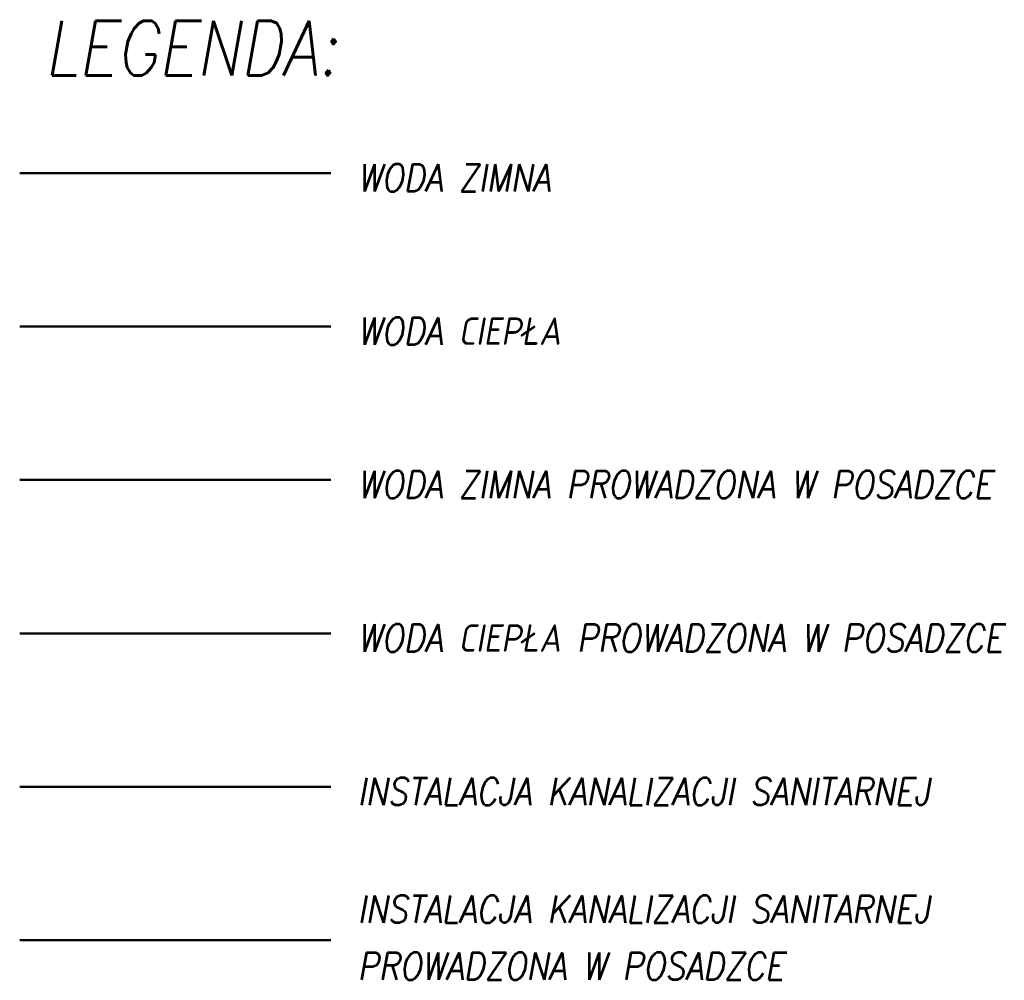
# Model space of a CAD drawing. Header units: millimetres. Extents: x -55054 to 44305, y -132338 to 49528.
# Tile 1 of 72: x -55054 to -47867, y -112893 to -105881. Entities that reach past the tile are written whole.
import ezdxf
from ezdxf.enums import TextEntityAlignment as Align

# ---------------------------------------------------------------- set-up
doc = ezdxf.new("R2010")
doc.units = ezdxf.units.MM
doc.header["$LTSCALE"] = 100
doc.linetypes.add('DASHDOT', pattern=[25.4, 12.7, -6.35, 0, -6.35])
doc.linetypes.add('DASHED', pattern=[19.05, 12.7, -6.35])
for name, color, linetype, lineweight in [('.OPIS', 7, 'Continuous', 13), ('.WK_CW', 1, 'DASHDOT', 50), ('.WK_KANALIZACJA_SANITARNA', 30, 'Continuous', 50), ('.WK_ZW', 5, 'Continuous', 50)]:
    doc.layers.add(name, color=color, linetype=linetype, lineweight=lineweight)
doc.styles.add('SIMPLEXWĄSKI', font='simplex.shx', dxfattribs={"width": 0.85, "oblique": 15})

msp = doc.modelspace()

# ---------------------------------------------------------------- linework, layer by layer
at = {"layer": '.WK_CW', "linetype": 'Continuous', "ltscale": 3}
msp.add_line((-55054.3, -108120.1, 400), (-52783.8, -108120.1, 400), dxfattribs=at)
at = {"layer": '.WK_CW', "linetype": 'DASHED', "ltscale": 30}
msp.add_line((-55054.3, -110360.2, 400), (-52783.8, -110360.2, 400), dxfattribs=at)
at = {"layer": '.WK_KANALIZACJA_SANITARNA', "linetype": 'ByBlock', "ltscale": 0.2}
msp.add_line((-55054.3, -111480.2, 1000), (-52783.8, -111480.2, 1000), dxfattribs=at)
at = {"layer": '.WK_KANALIZACJA_SANITARNA', "color": 3, "ltscale": 0.1}
msp.add_line((-55054.3, -112600.3, 1000), (-52783.8, -112600.3, 1000), dxfattribs=at)
at = {"layer": '.WK_ZW', "linetype": 'Continuous'}
msp.add_line((-55054.3, -107000, 400), (-52783.8, -107000, 400), dxfattribs=at)
at = {"layer": '.WK_ZW', "linetype": 'DASHED', "ltscale": 30}
msp.add_line((-55054.3, -109240.1, 400), (-52783.8, -109240.1, 400), dxfattribs=at)

# ---------------------------------------------------------------- texts
at = {"layer": '.OPIS', "style": 'SIMPLEXWĄSKI', "oblique": 10, "width": 0.85}
msp.add_text('LEGENDA:', height=400, dxfattribs=at).set_placement((-54876.3, -106287.9, 200))
for s, p in [('WODA ZIMNA ', (-52587.5, -107034.2, 400)), ('WODA CIEPŁA', (-52587.5, -108154.3, 400)), ('WODA ZIMNA PROWADZONA W POSADZCE', (-52587.5, -109274.3, 400)), ('WODA CIEPŁA PROWADZONA W POSADZCE', (-52587.5, -110394.4, 400)), ('INSTALACJA KANALIZACJI SANITARNEJ', (-52587.5, -111514.4, 1000)), ('INSTALACJA KANALIZACJI SANITARNEJ', (-52587.5, -112374, 1000)), ('PROWADZONA W POSADZCE', (-52587.5, -112789.4, 1000))]:
    msp.add_text(s, height=200, dxfattribs=at).set_placement(p, align=Align.MIDDLE_LEFT)

doc.saveas('drawing.dxf')
